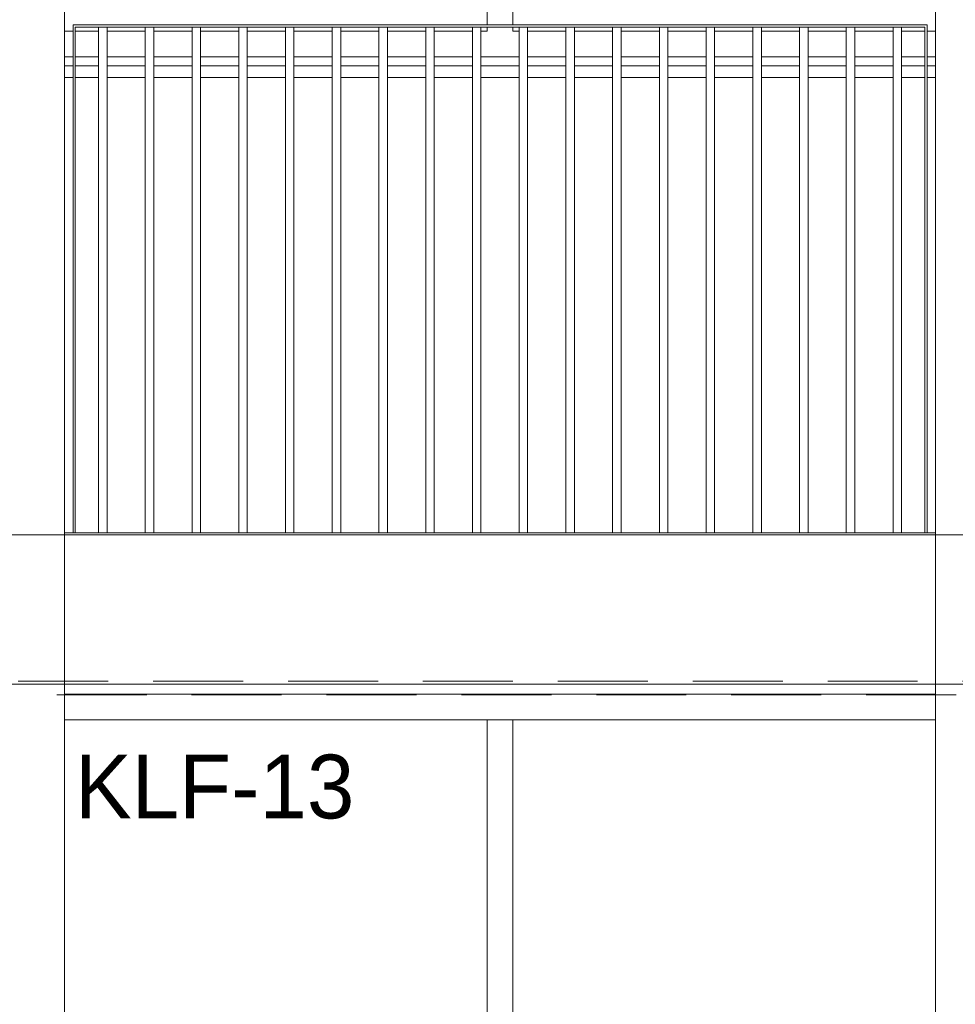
# Model space of a CAD drawing. Header units: millimetres. Extents: x -65 to 293624, y -1905 to 31061.
# Tile 203 of 256: x 122001 to 124203, y 19237 to 21554. Entities that reach past the tile are written whole.
import ezdxf
from ezdxf.enums import TextEntityAlignment as Align

# ---------------------------------------------------------------- set-up
doc = ezdxf.new("R2010")
doc.units = ezdxf.units.MM
doc.header["$MEASUREMENT"] = 0
doc.linetypes.add('Hidden Line', pattern=[317.5, 211.666667, -105.833333])
for name, color, linetype in [('00 2D joon.AR', 7, 'Continuous'), ('00 Silt sein.AR', 7, 'Continuous'), ('1232 Välisseinad.AR', 7, 'Continuous'), ('1244 Fassaadivarustus.AR', 7, 'Continuous'), ('1245 Klaasfassaadid.AR', 7, 'Continuous'), ('1251 Rõdupiirded.AR', 7, 'Continuous'), ('1253 Terrassipostid.AR', 7, 'Continuous'), ('1253 Välisterrassid.AR', 7, 'Continuous')]:
    doc.layers.add(name, color=color, linetype=linetype)
doc.styles.add('GENERATED_STYLE_4', font='txt', dxfattribs={"width": 0.84})

# ---------------------------------------------------------------- blocks, each defined once
blk = doc.blocks.new('Section Element_1042_3', base_point=(20443.1, 12361.4))
at = {"layer": '1253 Välisterrassid.AR', "color": 7, "linetype": 'Continuous', "lineweight": 13}
for p, q in [((121956.9, 20341.4), (122106.9, 20341.4)), ((124156.9, 20341.4), (124306.9, 20341.4)), ((121956.9, 19990.4), (122106.9, 19990.4)), ((122106.9, 19990.4), (124156.9, 19990.4)), ((124156.9, 19990.4), (124306.9, 19990.4))]:
    blk.add_line(p, q, dxfattribs=at)
blk = doc.blocks.new('Section Element_1064_3', base_point=(20443.1, 12361.4))
at = {"layer": '1253 Terrassipostid.AR', "color": 7, "linetype": 'Continuous', "lineweight": 13}
for p, q in [((122106.9, 24108.5), (122106.9, 20341.4)), ((122106.9, 20341.4), (122106.9, 19990.4)), ((122106.9, 19990.4), (122106.9, 16341.4))]:
    blk.add_line(p, q, dxfattribs=at)
blk = doc.blocks.new('Section Element_1065_3', base_point=(20443.1, 12361.4))
at = {"layer": '1253 Terrassipostid.AR', "color": 7, "linetype": 'Continuous', "lineweight": 13}
for p, q in [((124156.9, 20346.4), (124156.9, 24424.7)), ((124156.9, 19990.4), (124156.9, 20346.4)), ((124156.9, 16346.4), (124156.9, 19990.4))]:
    blk.add_line(p, q, dxfattribs=at)
blk = doc.blocks.new('Section Element_1095_3', base_point=(20443.1, 12361.4))
at = {"layer": '1253 Terrassipostid.AR', "color": 7, "linetype": 'Continuous', "lineweight": 13}
for p, q in [((122106.9, 23166.4), (122106.9, 20346.4)), ((122106.9, 19990.4), (122106.9, 16346.4))]:
    blk.add_line(p, q, dxfattribs=at)
blk = doc.blocks.new('Section Element_1115_3', base_point=(20443.1, 12361.4))
at = {"layer": '1232 Välisseinad.AR', "color": 7, "linetype": 'Continuous', "lineweight": 13}
blk.add_line((124156.9, 19966.4), (122106.9, 19966.4), dxfattribs=at)
blk = doc.blocks.new('Section Element_1136_3', base_point=(20443.1, 12361.4))
at = {"layer": '1245 Klaasfassaadid.AR', "color": 7, "linetype": 'Continuous', "lineweight": 13}
blk.add_line((124156.9, 19906.4), (123161.9, 19906.4), dxfattribs=at)
blk = doc.blocks.new('Section Element_1137_3', base_point=(20443.1, 12361.4))
at = {"layer": '1245 Klaasfassaadid.AR', "color": 7, "linetype": 'Continuous', "lineweight": 13}
blk.add_line((123101.9, 19906.4), (122106.9, 19906.4), dxfattribs=at)
blk = doc.blocks.new('Section Element_1145_3', base_point=(20443.1, 12361.4))
at = {"layer": '1245 Klaasfassaadid.AR', "color": 7, "linetype": 'Continuous', "lineweight": 13}
for p, q in [((123101.9, 19216.4), (123101.9, 19906.4)), ((123101.9, 19906.4), (123161.9, 19906.4)), ((123161.9, 19186.4), (123161.9, 19906.4))]:
    blk.add_line(p, q, dxfattribs=at)
blk = doc.blocks.new('Section Element_1212_3', base_point=(20443.1, 12361.4))
at = {"layer": '1244 Fassaadivarustus.AR', "color": 7, "linetype": 'Continuous', "lineweight": 13}
for p, q in [((124156.9, 21466.4), (124156.9, 21466.4)), ((122126.9, 21445.2), (122106.9, 21445.2)), ((122186.9, 21445.2), (122131.9, 21445.2)), ((122296.9, 21445.2), (122206.9, 21445.2)), ((122406.9, 21445.2), (122316.9, 21445.2)), ((122516.9, 21445.2), (122426.9, 21445.2)), ((122626.9, 21445.2), (122536.9, 21445.2)), ((122736.9, 21445.2), (122646.9, 21445.2)), ((122846.9, 21445.2), (122756.9, 21445.2)), ((122956.9, 21445.2), (122866.9, 21445.2)), ((123066.9, 21445.2), (122976.9, 21445.2)), ((123176.9, 21445.2), (123086.9, 21445.2)), ((123286.9, 21445.2), (123196.9, 21445.2)), ((123396.9, 21445.2), (123306.9, 21445.2)), ((123506.9, 21445.2), (123416.9, 21445.2)), ((123616.9, 21445.2), (123526.9, 21445.2)), ((123726.9, 21445.2), (123636.9, 21445.2)), ((123836.9, 21445.2), (123746.9, 21445.2)), ((123946.9, 21445.2), (123856.9, 21445.2)), ((124056.9, 21445.2), (123966.9, 21445.2)), ((124131.9, 21445.2), (124076.9, 21445.2)), ((124156.9, 21445.2), (124136.9, 21445.2)), ((122126.9, 21417.3), (122106.9, 21417.3)), ((122186.9, 21417.3), (122131.9, 21417.3)), ((122296.9, 21417.3), (122206.9, 21417.3)), ((122406.9, 21417.3), (122316.9, 21417.3)), ((122516.9, 21417.3), (122426.9, 21417.3)), ((122626.9, 21417.3), (122536.9, 21417.3)), ((122736.9, 21417.3), (122646.9, 21417.3)), ((122846.9, 21417.3), (122756.9, 21417.3)), ((122956.9, 21417.3), (122866.9, 21417.3)), ((123066.9, 21417.3), (122976.9, 21417.3)), ((123176.9, 21417.3), (123086.9, 21417.3)), ((123286.9, 21417.3), (123196.9, 21417.3)), ((123396.9, 21417.3), (123306.9, 21417.3)), ((123506.9, 21417.3), (123416.9, 21417.3)), ((123616.9, 21417.3), (123526.9, 21417.3)), ((123726.9, 21417.3), (123636.9, 21417.3)), ((123836.9, 21417.3), (123746.9, 21417.3)), ((123946.9, 21417.3), (123856.9, 21417.3)), ((124056.9, 21417.3), (123966.9, 21417.3)), ((124131.9, 21417.3), (124076.9, 21417.3)), ((124156.9, 21417.3), (124136.9, 21417.3))]:
    blk.add_line(p, q, dxfattribs=at)
blk = doc.blocks.new('Section Element_1485_3', base_point=(20443.1, 12361.4))
at = {"layer": '1245 Klaasfassaadid.AR', "color": 7, "linetype": 'Continuous', "lineweight": 13}
for p, q in [((122126.9, 21526.4), (122106.9, 21526.4)), ((122186.9, 21526.4), (122131.9, 21526.4)), ((122296.9, 21526.4), (122206.9, 21526.4)), ((122406.9, 21526.4), (122316.9, 21526.4)), ((122516.9, 21526.4), (122426.9, 21526.4)), ((122626.9, 21526.4), (122536.9, 21526.4)), ((122736.9, 21526.4), (122646.9, 21526.4)), ((122846.9, 21526.4), (122756.9, 21526.4)), ((122956.9, 21526.4), (122866.9, 21526.4)), ((123066.9, 21526.4), (122976.9, 21526.4)), ((123101.9, 21526.4), (123086.9, 21526.4)), ((122126.9, 21466.4), (122106.9, 21466.4)), ((122186.9, 21466.4), (122131.9, 21466.4)), ((122296.9, 21466.4), (122206.9, 21466.4)), ((122406.9, 21466.4), (122316.9, 21466.4)), ((122516.9, 21466.4), (122426.9, 21466.4)), ((122626.9, 21466.4), (122536.9, 21466.4)), ((122736.9, 21466.4), (122646.9, 21466.4)), ((122846.9, 21466.4), (122756.9, 21466.4)), ((122956.9, 21466.4), (122866.9, 21466.4)), ((123066.9, 21466.4), (122976.9, 21466.4)), ((123131.9, 21466.4), (123086.9, 21466.4))]:
    blk.add_line(p, q, dxfattribs=at)
blk = doc.blocks.new('Section Element_1486_3', base_point=(20443.1, 12361.4))
at = {"layer": '1245 Klaasfassaadid.AR', "color": 7, "linetype": 'Continuous', "lineweight": 13}
for p, q in [((123176.9, 21526.4), (123161.9, 21526.4)), ((123286.9, 21526.4), (123196.9, 21526.4)), ((123396.9, 21526.4), (123306.9, 21526.4)), ((123506.9, 21526.4), (123416.9, 21526.4)), ((123616.9, 21526.4), (123526.9, 21526.4)), ((123726.9, 21526.4), (123636.9, 21526.4)), ((123836.9, 21526.4), (123746.9, 21526.4)), ((123946.9, 21526.4), (123856.9, 21526.4)), ((124056.9, 21526.4), (123966.9, 21526.4)), ((124131.9, 21526.4), (124076.9, 21526.4)), ((124156.9, 21526.4), (124136.9, 21526.4)), ((123176.9, 21466.4), (123131.9, 21466.4)), ((123286.9, 21466.4), (123196.9, 21466.4)), ((123396.9, 21466.4), (123306.9, 21466.4)), ((123506.9, 21466.4), (123416.9, 21466.4)), ((123616.9, 21466.4), (123526.9, 21466.4)), ((123726.9, 21466.4), (123636.9, 21466.4)), ((123836.9, 21466.4), (123746.9, 21466.4)), ((123946.9, 21466.4), (123856.9, 21466.4)), ((124056.9, 21466.4), (123966.9, 21466.4)), ((124131.9, 21466.4), (124076.9, 21466.4)), ((124156.9, 21466.4), (124136.9, 21466.4))]:
    blk.add_line(p, q, dxfattribs=at)
blk = doc.blocks.new('Section Element_1629_3', base_point=(20443.1, 12361.4))
at = {"layer": '1245 Klaasfassaadid.AR', "color": 7, "linetype": 'Continuous', "lineweight": 13}
for p, q in [((123101.9, 21541.4), (123101.9, 23106.4)), ((123161.9, 21541.4), (123161.9, 23106.4)), ((123101.9, 21526.4), (123101.9, 21536.4)), ((123161.9, 21526.4), (123161.9, 21536.4))]:
    blk.add_line(p, q, dxfattribs=at)
blk = doc.blocks.new('Section Element_2383_3', base_point=(20443.1, 12361.4))
at = {"layer": '1251 Rõdupiirded.AR', "color": 7, "linetype": 'Continuous', "lineweight": 13}
for p, q in [((124156.9, 20346.4), (122106.9, 20346.4)), ((122106.9, 20341.4), (122106.9, 20346.4)), ((124156.9, 20341.4), (124156.9, 20346.4)), ((124156.9, 20341.4), (122106.9, 20341.4))]:
    blk.add_line(p, q, dxfattribs=at)
blk = doc.blocks.new('Section Element_2393_3', base_point=(20443.1, 12361.4))
at = {"layer": '1251 Rõdupiirded.AR', "color": 7, "linetype": 'Continuous', "lineweight": 13}
for p, q in [((123296.9, 21541.4), (123186.9, 21541.4)), ((123296.9, 21536.4), (123186.9, 21536.4))]:
    blk.add_line(p, q, dxfattribs=at)
blk = doc.blocks.new('Section Element_2394_3', base_point=(20443.1, 12361.4))
at = {"layer": '1251 Rõdupiirded.AR', "color": 7, "linetype": 'Continuous', "lineweight": 13}
for p, q in [((122526.9, 21541.4), (122416.9, 21541.4)), ((122526.9, 21536.4), (122416.9, 21536.4))]:
    blk.add_line(p, q, dxfattribs=at)
blk = doc.blocks.new('Section Element_2395_3', base_point=(20443.1, 12361.4))
at = {"layer": '1251 Rõdupiirded.AR', "color": 7, "linetype": 'Continuous', "lineweight": 13}
for p, q in [((122636.9, 21541.4), (122526.9, 21541.4)), ((122636.9, 21536.4), (122526.9, 21536.4))]:
    blk.add_line(p, q, dxfattribs=at)
blk = doc.blocks.new('Section Element_2396_3', base_point=(20443.1, 12361.4))
at = {"layer": '1251 Rõdupiirded.AR', "color": 7, "linetype": 'Continuous', "lineweight": 13}
for p, q in [((122416.9, 21541.4), (122306.9, 21541.4)), ((122416.9, 21536.4), (122306.9, 21536.4))]:
    blk.add_line(p, q, dxfattribs=at)
blk = doc.blocks.new('Section Element_2397_3', base_point=(20443.1, 12361.4))
at = {"layer": '1251 Rõdupiirded.AR', "color": 7, "linetype": 'Continuous', "lineweight": 13}
for p, q in [((122746.9, 21541.4), (122636.9, 21541.4)), ((122746.9, 21536.4), (122636.9, 21536.4))]:
    blk.add_line(p, q, dxfattribs=at)
blk = doc.blocks.new('Section Element_2398_3', base_point=(20443.1, 12361.4))
at = {"layer": '1251 Rõdupiirded.AR', "color": 7, "linetype": 'Continuous', "lineweight": 13}
for p, q in [((122856.9, 21541.4), (122746.9, 21541.4)), ((122856.9, 21536.4), (122746.9, 21536.4))]:
    blk.add_line(p, q, dxfattribs=at)
blk = doc.blocks.new('Section Element_2399_3', base_point=(20443.1, 12361.4))
at = {"layer": '1251 Rõdupiirded.AR', "color": 7, "linetype": 'Continuous', "lineweight": 13}
for p, q in [((122966.9, 21541.4), (122856.9, 21541.4)), ((122966.9, 21536.4), (122856.9, 21536.4))]:
    blk.add_line(p, q, dxfattribs=at)
blk = doc.blocks.new('Section Element_2400_3', base_point=(20443.1, 12361.4))
at = {"layer": '1251 Rõdupiirded.AR', "color": 7, "linetype": 'Continuous', "lineweight": 13}
for p, q in [((123076.9, 21541.4), (122966.9, 21541.4)), ((123076.9, 21536.4), (122966.9, 21536.4))]:
    blk.add_line(p, q, dxfattribs=at)
blk = doc.blocks.new('Section Element_2401_3', base_point=(20443.1, 12361.4))
at = {"layer": '1251 Rõdupiirded.AR', "color": 7, "linetype": 'Continuous', "lineweight": 13}
for p, q in [((123186.9, 21541.4), (123076.9, 21541.4)), ((123186.9, 21536.4), (123076.9, 21536.4))]:
    blk.add_line(p, q, dxfattribs=at)
blk = doc.blocks.new('Section Element_2402_3', base_point=(20443.1, 12361.4))
at = {"layer": '1251 Rõdupiirded.AR', "color": 7, "linetype": 'Continuous', "lineweight": 13}
for p, q in [((122306.9, 21541.4), (122196.9, 21541.4)), ((122306.9, 21536.4), (122196.9, 21536.4))]:
    blk.add_line(p, q, dxfattribs=at)
blk = doc.blocks.new('Section Element_2403_3', base_point=(20443.1, 12361.4))
at = {"layer": '1251 Rõdupiirded.AR', "color": 7, "linetype": 'Continuous', "lineweight": 13}
for p, q in [((122186.9, 20346.4), (122186.9, 21536.4)), ((122206.9, 20346.4), (122206.9, 21536.4))]:
    blk.add_line(p, q, dxfattribs=at)
blk = doc.blocks.new('Section Element_2404_3', base_point=(20443.1, 12361.4))
at = {"layer": '1251 Rõdupiirded.AR', "color": 7, "linetype": 'Continuous', "lineweight": 13}
for p, q in [((122296.9, 20346.4), (122296.9, 21536.4)), ((122316.9, 20346.4), (122316.9, 21536.4))]:
    blk.add_line(p, q, dxfattribs=at)
blk = doc.blocks.new('Section Element_2405_3', base_point=(20443.1, 12361.4))
at = {"layer": '1251 Rõdupiirded.AR', "color": 7, "linetype": 'Continuous', "lineweight": 13}
for p, q in [((122406.9, 20346.4), (122406.9, 21536.4)), ((122426.9, 20346.4), (122426.9, 21536.4))]:
    blk.add_line(p, q, dxfattribs=at)
blk = doc.blocks.new('Section Element_2406_3', base_point=(20443.1, 12361.4))
at = {"layer": '1251 Rõdupiirded.AR', "color": 7, "linetype": 'Continuous', "lineweight": 13}
for p, q in [((122516.9, 20346.4), (122516.9, 21536.4)), ((122536.9, 20346.4), (122536.9, 21536.4))]:
    blk.add_line(p, q, dxfattribs=at)
blk = doc.blocks.new('Section Element_2407_3', base_point=(20443.1, 12361.4))
at = {"layer": '1251 Rõdupiirded.AR', "color": 7, "linetype": 'Continuous', "lineweight": 13}
for p, q in [((122626.9, 20346.4), (122626.9, 21536.4)), ((122646.9, 20346.4), (122646.9, 21536.4))]:
    blk.add_line(p, q, dxfattribs=at)
blk = doc.blocks.new('Section Element_2408_3', base_point=(20443.1, 12361.4))
at = {"layer": '1251 Rõdupiirded.AR', "color": 7, "linetype": 'Continuous', "lineweight": 13}
for p, q in [((122736.9, 20346.4), (122736.9, 21536.4)), ((122756.9, 20346.4), (122756.9, 21536.4))]:
    blk.add_line(p, q, dxfattribs=at)
blk = doc.blocks.new('Section Element_2409_3', base_point=(20443.1, 12361.4))
at = {"layer": '1251 Rõdupiirded.AR', "color": 7, "linetype": 'Continuous', "lineweight": 13}
for p, q in [((122846.9, 20346.4), (122846.9, 21536.4)), ((122866.9, 20346.4), (122866.9, 21536.4))]:
    blk.add_line(p, q, dxfattribs=at)
blk = doc.blocks.new('Section Element_2410_3', base_point=(20443.1, 12361.4))
at = {"layer": '1251 Rõdupiirded.AR', "color": 7, "linetype": 'Continuous', "lineweight": 13}
for p, q in [((122956.9, 20346.4), (122956.9, 21536.4)), ((122976.9, 20346.4), (122976.9, 21536.4))]:
    blk.add_line(p, q, dxfattribs=at)
blk = doc.blocks.new('Section Element_2411_3', base_point=(20443.1, 12361.4))
at = {"layer": '1251 Rõdupiirded.AR', "color": 7, "linetype": 'Continuous', "lineweight": 13}
for p, q in [((123066.9, 20346.4), (123066.9, 21536.4)), ((123086.9, 20346.4), (123086.9, 21536.4))]:
    blk.add_line(p, q, dxfattribs=at)
blk = doc.blocks.new('Section Element_2412_3', base_point=(20443.1, 12361.4))
at = {"layer": '1251 Rõdupiirded.AR', "color": 7, "linetype": 'Continuous', "lineweight": 13}
for p, q in [((123176.9, 20346.4), (123176.9, 21536.4)), ((123196.9, 20346.4), (123196.9, 21536.4))]:
    blk.add_line(p, q, dxfattribs=at)
blk = doc.blocks.new('Section Element_2413_3', base_point=(20443.1, 12361.4))
at = {"layer": '1251 Rõdupiirded.AR', "color": 7, "linetype": 'Continuous', "lineweight": 13}
for p, q in [((123286.9, 20346.4), (123286.9, 21536.4)), ((123306.9, 20346.4), (123306.9, 21536.4))]:
    blk.add_line(p, q, dxfattribs=at)
blk = doc.blocks.new('Section Element_2414_3', base_point=(20443.1, 12361.4))
at = {"layer": '1251 Rõdupiirded.AR', "color": 7, "linetype": 'Continuous', "lineweight": 13}
for p, q in [((123406.9, 21541.4), (123296.9, 21541.4)), ((123406.9, 21536.4), (123296.9, 21536.4))]:
    blk.add_line(p, q, dxfattribs=at)
blk = doc.blocks.new('Section Element_2415_3', base_point=(20443.1, 12361.4))
at = {"layer": '1251 Rõdupiirded.AR', "color": 7, "linetype": 'Continuous', "lineweight": 13}
for p, q in [((123396.9, 20346.4), (123396.9, 21536.4)), ((123416.9, 20346.4), (123416.9, 21536.4))]:
    blk.add_line(p, q, dxfattribs=at)
blk = doc.blocks.new('Section Element_2416_3', base_point=(20443.1, 12361.4))
at = {"layer": '1251 Rõdupiirded.AR', "color": 7, "linetype": 'Continuous', "lineweight": 13}
for p, q in [((123516.9, 21541.4), (123406.9, 21541.4)), ((123516.9, 21536.4), (123406.9, 21536.4))]:
    blk.add_line(p, q, dxfattribs=at)
blk = doc.blocks.new('Section Element_2417_3', base_point=(20443.1, 12361.4))
at = {"layer": '1251 Rõdupiirded.AR', "color": 7, "linetype": 'Continuous', "lineweight": 13}
for p, q in [((122196.9, 21541.4), (122126.9, 21541.4)), ((122196.9, 21536.4), (122131.9, 21536.4))]:
    blk.add_line(p, q, dxfattribs=at)
blk = doc.blocks.new('Section Element_2418_3', base_point=(20443.1, 12361.4))
at = {"layer": '1251 Rõdupiirded.AR', "color": 7, "linetype": 'Continuous', "lineweight": 13}
for p, q in [((123506.9, 20346.4), (123506.9, 21536.4)), ((123526.9, 20346.4), (123526.9, 21536.4))]:
    blk.add_line(p, q, dxfattribs=at)
blk = doc.blocks.new('Section Element_2419_3', base_point=(20443.1, 12361.4))
at = {"layer": '1251 Rõdupiirded.AR', "color": 7, "linetype": 'Continuous', "lineweight": 13}
for p, q in [((123626.9, 21541.4), (123516.9, 21541.4)), ((123626.9, 21536.4), (123516.9, 21536.4))]:
    blk.add_line(p, q, dxfattribs=at)
blk = doc.blocks.new('Section Element_2420_3', base_point=(20443.1, 12361.4))
at = {"layer": '1251 Rõdupiirded.AR', "color": 7, "linetype": 'Continuous', "lineweight": 13}
for p, q in [((123616.9, 20346.4), (123616.9, 21536.4)), ((123636.9, 20346.4), (123636.9, 21536.4))]:
    blk.add_line(p, q, dxfattribs=at)
blk = doc.blocks.new('Section Element_2421_3', base_point=(20443.1, 12361.4))
at = {"layer": '1251 Rõdupiirded.AR', "color": 7, "linetype": 'Continuous', "lineweight": 13}
for p, q in [((123736.9, 21541.4), (123626.9, 21541.4)), ((123736.9, 21536.4), (123626.9, 21536.4))]:
    blk.add_line(p, q, dxfattribs=at)
blk = doc.blocks.new('Section Element_2422_3', base_point=(20443.1, 12361.4))
at = {"layer": '1251 Rõdupiirded.AR', "color": 7, "linetype": 'Continuous', "lineweight": 13}
for p, q in [((123726.9, 20346.4), (123726.9, 21536.4)), ((123746.9, 20346.4), (123746.9, 21536.4))]:
    blk.add_line(p, q, dxfattribs=at)
blk = doc.blocks.new('Section Element_2423_3', base_point=(20443.1, 12361.4))
at = {"layer": '1251 Rõdupiirded.AR', "color": 7, "linetype": 'Continuous', "lineweight": 13}
for p, q in [((123846.9, 21541.4), (123736.9, 21541.4)), ((123846.9, 21536.4), (123736.9, 21536.4))]:
    blk.add_line(p, q, dxfattribs=at)
blk = doc.blocks.new('Section Element_2424_3', base_point=(20443.1, 12361.4))
at = {"layer": '1251 Rõdupiirded.AR', "color": 7, "linetype": 'Continuous', "lineweight": 13}
for p, q in [((123836.9, 20346.4), (123836.9, 21536.4)), ((123856.9, 20346.4), (123856.9, 21536.4))]:
    blk.add_line(p, q, dxfattribs=at)
blk = doc.blocks.new('Section Element_2425_3', base_point=(20443.1, 12361.4))
at = {"layer": '1251 Rõdupiirded.AR', "color": 7, "linetype": 'Continuous', "lineweight": 13}
for p, q in [((123956.9, 21541.4), (123846.9, 21541.4)), ((123956.9, 21536.4), (123846.9, 21536.4))]:
    blk.add_line(p, q, dxfattribs=at)
blk = doc.blocks.new('Section Element_2426_3', base_point=(20443.1, 12361.4))
at = {"layer": '1251 Rõdupiirded.AR', "color": 7, "linetype": 'Continuous', "lineweight": 13}
for p, q in [((123946.9, 20346.4), (123946.9, 21536.4)), ((123966.9, 20346.4), (123966.9, 21536.4))]:
    blk.add_line(p, q, dxfattribs=at)
blk = doc.blocks.new('Section Element_2427_3', base_point=(20443.1, 12361.4))
at = {"layer": '1251 Rõdupiirded.AR', "color": 7, "linetype": 'Continuous', "lineweight": 13}
for p, q in [((124066.9, 21541.4), (123956.9, 21541.4)), ((124066.9, 21536.4), (123956.9, 21536.4))]:
    blk.add_line(p, q, dxfattribs=at)
blk = doc.blocks.new('Section Element_2428_3', base_point=(20443.1, 12361.4))
at = {"layer": '1251 Rõdupiirded.AR', "color": 7, "linetype": 'Continuous', "lineweight": 13}
for p, q in [((124056.9, 20346.4), (124056.9, 21536.4)), ((124066.9, 21536.4), (124066.9, 21536.4)), ((124076.9, 20346.4), (124076.9, 21536.4))]:
    blk.add_line(p, q, dxfattribs=at)
blk = doc.blocks.new('Section Element_2429_3', base_point=(20443.1, 12361.4))
at = {"layer": '1251 Rõdupiirded.AR', "color": 7, "linetype": 'Continuous', "lineweight": 13}
for p, q in [((124136.9, 21541.4), (124066.9, 21541.4)), ((124131.9, 21536.4), (124066.9, 21536.4))]:
    blk.add_line(p, q, dxfattribs=at)
blk = doc.blocks.new('Section Element_2430_3', base_point=(20443.1, 12361.4))
at = {"layer": '1251 Rõdupiirded.AR', "color": 7, "linetype": 'Continuous', "lineweight": 13}
for p, q in [((124131.9, 20346.4), (124131.9, 21536.4)), ((124136.9, 20346.4), (124136.9, 21541.4))]:
    blk.add_line(p, q, dxfattribs=at)
blk = doc.blocks.new('Section Element_2431_3', base_point=(20443.1, 12361.4))
at = {"layer": '1251 Rõdupiirded.AR', "color": 7, "linetype": 'Continuous', "lineweight": 13}
for p, q in [((122126.9, 21541.4), (122126.9, 20346.4)), ((122131.9, 21536.4), (122131.9, 20346.4))]:
    blk.add_line(p, q, dxfattribs=at)
blk = doc.blocks.new('Label_20_3', base_point=(122131.2, 19870.4))
at = {"layer": '00 Silt sein.AR', "color": 5, "lineweight": 13, "style": 'GENERATED_STYLE_4'}
blk.add_attdef('DUMMY_25', text='', height=150, dxfattribs=at).set_placement((122131.2, 19824.1), align=Align.TOP_LEFT)

msp = doc.modelspace()

# ---------------------------------------------------------------- linework, layer by layer
at = {"layer": '00 2D joon.AR', "color": 41, "linetype": 'Hidden Line', "lineweight": 13, "true_color": 0xffeda8, "flags": 128}
msp.add_lwpolyline([(121168.1, 19996.9), (121168.1, 19964.9), (129276.9, 19964.9), (129276.9, 19996.9)], close=True, dxfattribs=at)

# ---------------------------------------------------------------- block references
at = {"layer": '00 Silt sein.AR', "color": 5, "linetype": 'Continuous', "lineweight": 13}
msp.add_blockref('Label_20_3', (122131.2, 19870.4), dxfattribs=at).add_auto_attribs({'DUMMY_25': 'KLF-13'})
at = {"layer": '1232 Välisseinad.AR', "lineweight": 0}
msp.add_blockref('Section Element_1115_3', (20443.1, 12361.4), dxfattribs=at)
at = {"layer": '1244 Fassaadivarustus.AR', "lineweight": 0}
msp.add_blockref('Section Element_1212_3', (20443.1, 12361.4), dxfattribs=at)
at = {"layer": '1245 Klaasfassaadid.AR', "lineweight": 0}
for name in ['Section Element_1629_3', 'Section Element_1485_3', 'Section Element_1486_3', 'Section Element_1137_3', 'Section Element_1145_3', 'Section Element_1136_3']:
    msp.add_blockref(name, (20443.1, 12361.4), dxfattribs=at)
at = {"layer": '1251 Rõdupiirded.AR', "lineweight": 0}
for name in ['Section Element_2417_3', 'Section Element_2431_3', 'Section Element_2403_3', 'Section Element_2402_3', 'Section Element_2404_3', 'Section Element_2396_3', 'Section Element_2405_3', 'Section Element_2394_3', 'Section Element_2406_3', 'Section Element_2395_3', 'Section Element_2407_3', 'Section Element_2397_3', 'Section Element_2408_3', 'Section Element_2398_3', 'Section Element_2409_3', 'Section Element_2399_3', 'Section Element_2410_3', 'Section Element_2400_3', 'Section Element_2411_3', 'Section Element_2401_3', 'Section Element_2412_3', 'Section Element_2393_3', 'Section Element_2413_3', 'Section Element_2414_3', 'Section Element_2415_3', 'Section Element_2416_3', 'Section Element_2418_3', 'Section Element_2419_3', 'Section Element_2420_3', 'Section Element_2421_3', 'Section Element_2422_3', 'Section Element_2423_3', 'Section Element_2424_3', 'Section Element_2425_3', 'Section Element_2426_3', 'Section Element_2427_3', 'Section Element_2428_3', 'Section Element_2429_3', 'Section Element_2430_3', 'Section Element_2383_3']:
    msp.add_blockref(name, (20443.1, 12361.4), dxfattribs=at)
at = {"layer": '1253 Terrassipostid.AR', "lineweight": 0}
for name in ['Section Element_1065_3', 'Section Element_1064_3', 'Section Element_1095_3']:
    msp.add_blockref(name, (20443.1, 12361.4), dxfattribs=at)
at = {"layer": '1253 Välisterrassid.AR', "lineweight": 0}
msp.add_blockref('Section Element_1042_3', (20443.1, 12361.4), dxfattribs=at)

doc.saveas('drawing.dxf')
